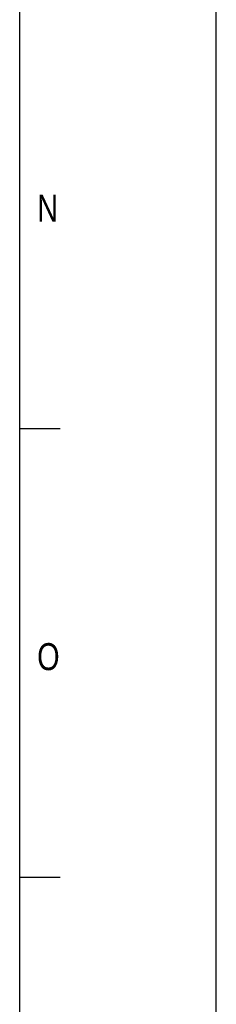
# Model space of a CAD drawing. Header units: millimetres. Extents: x 0 to 3401, y -1 to 1189.
# Tile 16 of 40: x 1652 to 1681, y 146 to 292. Entities that reach past the tile are written whole.
import ezdxf

# ---------------------------------------------------------------- set-up
doc = ezdxf.new("R2010")
doc.units = ezdxf.units.MM
doc.header["$LTSCALE"] = 65.395
doc.layers.get('0').update_dxf_attribs({"linetype": 'CONTINUOUS'})
doc.styles.get("Standard").update_dxf_attribs({"font": 'txt', "width": 0.8})

msp = doc.modelspace()

# ---------------------------------------------------------------- linework, layer by layer
at = {"color": 7, "linetype": 'Continuous'}
for p, q in [((1681.5, 0), (1681.5, 1189.354)), ((1652.342, 231.272), (1658.341, 231.272)), ((1652.342, 164.804), (1658.341, 164.804))]:
    msp.add_line(p, q, dxfattribs=at)
at = {"color": 6, "linetype": 'Continuous'}
msp.add_line((1652.342, 53.264), (1652.342, 1161.825), dxfattribs=at)

# ---------------------------------------------------------------- texts
at = {"color": 7, "linetype": 'Continuous', "char_height": 3.999, "width": 4.71357, "attachment_point": 1, "line_spacing_factor": 0.9}
for s, insert in [('N', (1654.934, 265.938)), ('O', (1654.934, 199.47))]:
    msp.add_mtext(s, dxfattribs=dict(at, insert=insert))

doc.saveas('drawing.dxf')
